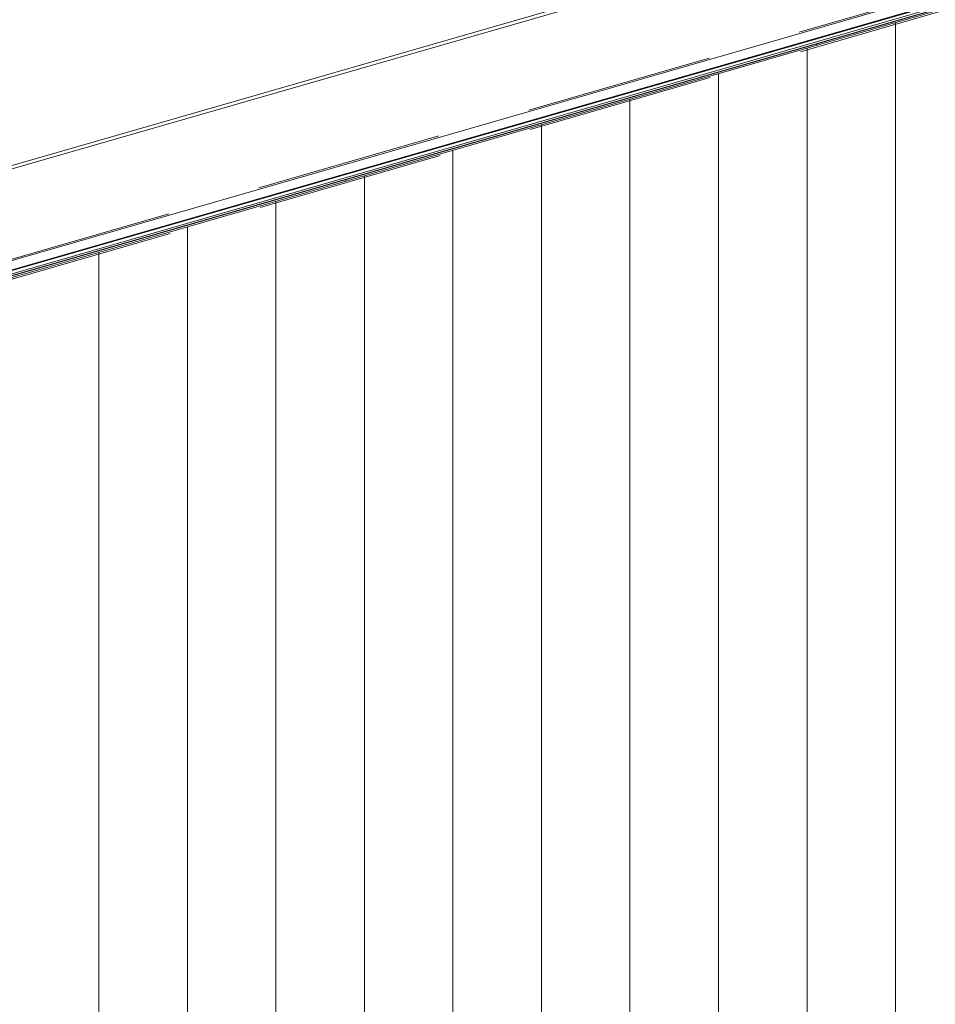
# Model space of a CAD drawing. Header units: millimetres. Extents: x -65 to 293624, y -1905 to 31061.
# Tile 69 of 256: x 40361 to 41396, y 18570 to 19682. Entities that reach past the tile are written whole.
import ezdxf

# ---------------------------------------------------------------- set-up
doc = ezdxf.new("R2010")
doc.units = ezdxf.units.MM
doc.header["$MEASUREMENT"] = 0
doc.linetypes.add('Hidden Line', pattern=[317.5, 211.666667, -105.833333])
for name, color, linetype in [('00 2D joon.AR', 7, 'Continuous'), ('1247 Fassaadi valgusti.AR', 7, 'Continuous'), ('1263 Katuse alusserv.AR', 7, 'Continuous'), ('1264 Katusevarustus.AR', 7, 'Continuous')]:
    doc.layers.add(name, color=color, linetype=linetype)

# ---------------------------------------------------------------- blocks, each defined once
blk = doc.blocks.new('*X255', base_point=(-38239, 12361.4))
at = {"layer": '1263 Katuse alusserv.AR', "color": 7, "linetype": 'Continuous', "lineweight": 13}
for p, q in [((41261.2, 19654.8), (41261.6, 19653.3)), ((40729.2, 19501.6), (40729.6, 19499.9))]:
    blk.add_line(p, q, dxfattribs=at)
blk = doc.blocks.new('*X256', base_point=(-38239, 12361.4))
at = {"layer": '1263 Katuse alusserv.AR', "color": 7, "linetype": 'Continuous', "lineweight": 13}
for p, q in [((41261.2, 19654.8), (41261.6, 19653.3)), ((40729.2, 19501.6), (40729.6, 19499.9))]:
    blk.add_line(p, q, dxfattribs=at)
blk = doc.blocks.new('*X261', base_point=(-38239, 12361.4))
at = {"layer": '1263 Katuse alusserv.AR', "color": 7, "linetype": 'Continuous', "lineweight": 13}
for p, q in [((41350.6, 19679), (41350.6, 19678.9)), ((41350.6, 19679), (41350.6, 19678.9)), ((41350.6, 19678.9), (41350.6, 19614.9)), ((41350.6, 19678.9), (41350.6, 19614.9)), ((41250.6, 19650.1), (41250.6, 19614.9)), ((41250.6, 19650.1), (41250.6, 19614.9)), ((41150.6, 19621.3), (41150.6, 19614.9)), ((41150.6, 19621.3), (41150.6, 19614.9)), ((41150.6, 19614.9), (41150.6, 19551)), ((41150.6, 19614.9), (41150.6, 19551)), ((41250.6, 19614.9), (41250.6, 19551)), ((41250.6, 19614.9), (41250.6, 19551)), ((41350.6, 19614.9), (41350.6, 19551)), ((41350.6, 19614.9), (41350.6, 19551)), ((41050.6, 19592.5), (41050.6, 19551)), ((41050.6, 19592.5), (41050.6, 19551)), ((40950.6, 19563.6), (40950.6, 19551)), ((40950.6, 19563.6), (40950.6, 19551)), ((40950.6, 19551), (40950.6, 19487.1)), ((40950.6, 19551), (40950.6, 19487.1)), ((41050.6, 19551), (41050.6, 19487.1)), ((41050.6, 19551), (41050.6, 19487.1)), ((41150.6, 19551), (41150.6, 19487.1)), ((41150.6, 19551), (41150.6, 19487.1)), ((41250.6, 19551), (41250.6, 19487.1)), ((41250.6, 19551), (41250.6, 19487.1)), ((41350.6, 19551), (41350.6, 19487.1)), ((41350.6, 19551), (41350.6, 19487.1)), ((40850.6, 19534.8), (40850.6, 19487.1)), ((40850.6, 19534.8), (40850.6, 19487.1)), ((40750.6, 19505.9), (40750.6, 19487.1)), ((40750.6, 19505.9), (40750.6, 19487.1)), ((40750.6, 19487.1), (40750.6, 19423.2)), ((40750.6, 19487.1), (40750.6, 19423.2)), ((40850.6, 19487.1), (40850.6, 19423.2)), ((40850.6, 19487.1), (40850.6, 19423.2)), ((40950.6, 19487.1), (40950.6, 19423.2)), ((40950.6, 19487.1), (40950.6, 19423.2)), ((41050.6, 19487.1), (41050.6, 19423.2)), ((41050.6, 19487.1), (41050.6, 19423.2)), ((41150.6, 19487.1), (41150.6, 19423.2)), ((41150.6, 19487.1), (41150.6, 19423.2)), ((41250.6, 19487.1), (41250.6, 19423.2)), ((41250.6, 19487.1), (41250.6, 19423.2)), ((41350.6, 19487.1), (41350.6, 19423.2)), ((41350.6, 19487.1), (41350.6, 19423.2)), ((40650.6, 19477.1), (40650.6, 19423.2)), ((40650.6, 19477.1), (40650.6, 19423.2)), ((40550.6, 19448.3), (40550.6, 19423.2)), ((40550.6, 19448.3), (40550.6, 19423.2)), ((40450.6, 19419.4), (40450.6, 19359.3)), ((40450.6, 19419.4), (40450.6, 19359.3)), ((40550.6, 19423.2), (40550.6, 19359.3)), ((40550.6, 19423.2), (40550.6, 19359.3)), ((40650.6, 19423.2), (40650.6, 19359.3)), ((40650.6, 19423.2), (40650.6, 19359.3)), ((40750.6, 19423.2), (40750.6, 19359.3)), ((40750.6, 19423.2), (40750.6, 19359.3)), ((40850.6, 19423.2), (40850.6, 19359.3)), ((40850.6, 19423.2), (40850.6, 19359.3)), ((40950.6, 19423.2), (40950.6, 19359.3)), ((40950.6, 19423.2), (40950.6, 19359.3)), ((41050.6, 19423.2), (41050.6, 19359.3)), ((41050.6, 19423.2), (41050.6, 19359.3)), ((41150.6, 19423.2), (41150.6, 19359.3)), ((41150.6, 19423.2), (41150.6, 19359.3)), ((41250.6, 19423.2), (41250.6, 19359.3)), ((41250.6, 19423.2), (41250.6, 19359.3)), ((41350.6, 19423.2), (41350.6, 19359.3)), ((41350.6, 19423.2), (41350.6, 19359.3)), ((40450.6, 19359.3), (40450.6, 19295.4)), ((40450.6, 19359.3), (40450.6, 19295.4)), ((40550.6, 19359.3), (40550.6, 19295.4)), ((40550.6, 19359.3), (40550.6, 19295.4)), ((40650.6, 19359.3), (40650.6, 19295.4)), ((40650.6, 19359.3), (40650.6, 19295.4)), ((40750.6, 19359.3), (40750.6, 19295.4)), ((40750.6, 19359.3), (40750.6, 19295.4)), ((40850.6, 19359.3), (40850.6, 19295.4)), ((40850.6, 19359.3), (40850.6, 19295.4)), ((40950.6, 19359.3), (40950.6, 19295.4)), ((40950.6, 19359.3), (40950.6, 19295.4)), ((41050.6, 19359.3), (41050.6, 19295.4)), ((41050.6, 19359.3), (41050.6, 19295.4)), ((41150.6, 19359.3), (41150.6, 19295.4)), ((41150.6, 19359.3), (41150.6, 19295.4)), ((41250.6, 19359.3), (41250.6, 19295.4)), ((41250.6, 19359.3), (41250.6, 19295.4)), ((41350.6, 19359.3), (41350.6, 19295.4)), ((41350.6, 19359.3), (41350.6, 19295.4)), ((40450.6, 19295.4), (40450.6, 19231.4)), ((40450.6, 19295.4), (40450.6, 19231.4)), ((40550.6, 19295.4), (40550.6, 19231.4)), ((40550.6, 19295.4), (40550.6, 19231.4)), ((40650.6, 19295.4), (40650.6, 19231.4)), ((40650.6, 19295.4), (40650.6, 19231.4)), ((40750.6, 19295.4), (40750.6, 19231.4)), ((40750.6, 19295.4), (40750.6, 19231.4)), ((40850.6, 19295.4), (40850.6, 19231.4)), ((40850.6, 19295.4), (40850.6, 19231.4)), ((40950.6, 19295.4), (40950.6, 19231.4)), ((40950.6, 19295.4), (40950.6, 19231.4)), ((41050.6, 19295.4), (41050.6, 19231.4)), ((41050.6, 19295.4), (41050.6, 19231.4)), ((41150.6, 19295.4), (41150.6, 19231.4)), ((41150.6, 19295.4), (41150.6, 19231.4)), ((41250.6, 19295.4), (41250.6, 19231.4)), ((41250.6, 19295.4), (41250.6, 19231.4)), ((41350.6, 19295.4), (41350.6, 19231.4)), ((41350.6, 19295.4), (41350.6, 19231.4)), ((40450.6, 19231.4), (40450.6, 19167.5)), ((40450.6, 19231.4), (40450.6, 19167.5)), ((40550.6, 19231.4), (40550.6, 19167.5)), ((40550.6, 19231.4), (40550.6, 19167.5)), ((40650.6, 19231.4), (40650.6, 19167.5)), ((40650.6, 19231.4), (40650.6, 19167.5)), ((40750.6, 19231.4), (40750.6, 19167.5)), ((40750.6, 19231.4), (40750.6, 19167.5)), ((40850.6, 19231.4), (40850.6, 19167.5)), ((40850.6, 19231.4), (40850.6, 19167.5)), ((40950.6, 19231.4), (40950.6, 19167.5)), ((40950.6, 19231.4), (40950.6, 19167.5)), ((41050.6, 19231.4), (41050.6, 19167.5)), ((41050.6, 19231.4), (41050.6, 19167.5)), ((41150.6, 19231.4), (41150.6, 19167.5)), ((41150.6, 19231.4), (41150.6, 19167.5)), ((41250.6, 19231.4), (41250.6, 19167.5)), ((41250.6, 19231.4), (41250.6, 19167.5)), ((41350.6, 19231.4), (41350.6, 19167.5)), ((41350.6, 19231.4), (41350.6, 19167.5)), ((40450.6, 19167.5), (40450.6, 19103.6)), ((40450.6, 19167.5), (40450.6, 19103.6)), ((40550.6, 19167.5), (40550.6, 19103.6)), ((40550.6, 19167.5), (40550.6, 19103.6)), ((40650.6, 19167.5), (40650.6, 19103.6)), ((40650.6, 19167.5), (40650.6, 19103.6)), ((40750.6, 19167.5), (40750.6, 19103.6)), ((40750.6, 19167.5), (40750.6, 19103.6)), ((40850.6, 19167.5), (40850.6, 19103.6)), ((40850.6, 19167.5), (40850.6, 19103.6)), ((40950.6, 19167.5), (40950.6, 19103.6)), ((40950.6, 19167.5), (40950.6, 19103.6)), ((41050.6, 19167.5), (41050.6, 19103.6)), ((41050.6, 19167.5), (41050.6, 19103.6)), ((41150.6, 19167.5), (41150.6, 19103.6)), ((41150.6, 19167.5), (41150.6, 19103.6)), ((41250.6, 19167.5), (41250.6, 19103.6)), ((41250.6, 19167.5), (41250.6, 19103.6)), ((41350.6, 19167.5), (41350.6, 19103.6)), ((41350.6, 19167.5), (41350.6, 19103.6)), ((40450.6, 19103.6), (40450.6, 19039.7)), ((40450.6, 19103.6), (40450.6, 19039.7)), ((40550.6, 19103.6), (40550.6, 19039.7)), ((40550.6, 19103.6), (40550.6, 19039.7)), ((40650.6, 19103.6), (40650.6, 19039.7)), ((40650.6, 19103.6), (40650.6, 19039.7)), ((40750.6, 19103.6), (40750.6, 19039.7)), ((40750.6, 19103.6), (40750.6, 19039.7)), ((40850.6, 19103.6), (40850.6, 19039.7)), ((40850.6, 19103.6), (40850.6, 19039.7)), ((40950.6, 19103.6), (40950.6, 19039.7)), ((40950.6, 19103.6), (40950.6, 19039.7)), ((41050.6, 19103.6), (41050.6, 19039.7)), ((41050.6, 19103.6), (41050.6, 19039.7)), ((41150.6, 19103.6), (41150.6, 19039.7)), ((41150.6, 19103.6), (41150.6, 19039.7)), ((41250.6, 19103.6), (41250.6, 19039.7)), ((41250.6, 19103.6), (41250.6, 19039.7)), ((41350.6, 19103.6), (41350.6, 19039.7)), ((41350.6, 19103.6), (41350.6, 19039.7)), ((40450.6, 19039.7), (40450.6, 18975.8)), ((40450.6, 19039.7), (40450.6, 18975.8)), ((40550.6, 19039.7), (40550.6, 18975.8)), ((40550.6, 19039.7), (40550.6, 18975.8)), ((40650.6, 19039.7), (40650.6, 18975.8)), ((40650.6, 19039.7), (40650.6, 18975.8)), ((40750.6, 19039.7), (40750.6, 18975.8)), ((40750.6, 19039.7), (40750.6, 18975.8)), ((40850.6, 19039.7), (40850.6, 18975.8)), ((40850.6, 19039.7), (40850.6, 18975.8)), ((40950.6, 19039.7), (40950.6, 18975.8)), ((40950.6, 19039.7), (40950.6, 18975.8)), ((41050.6, 19039.7), (41050.6, 18975.8)), ((41050.6, 19039.7), (41050.6, 18975.8)), ((41150.6, 19039.7), (41150.6, 18975.8)), ((41150.6, 19039.7), (41150.6, 18975.8)), ((41250.6, 19039.7), (41250.6, 18975.8)), ((41250.6, 19039.7), (41250.6, 18975.8)), ((41350.6, 19039.7), (41350.6, 18975.8)), ((41350.6, 19039.7), (41350.6, 18975.8)), ((40450.6, 18975.8), (40450.6, 18911.9)), ((40450.6, 18975.8), (40450.6, 18911.9)), ((40550.6, 18975.8), (40550.6, 18911.9)), ((40550.6, 18975.8), (40550.6, 18911.9)), ((40650.6, 18975.8), (40650.6, 18911.9)), ((40650.6, 18975.8), (40650.6, 18911.9)), ((40750.6, 18975.8), (40750.6, 18911.9)), ((40750.6, 18975.8), (40750.6, 18911.9)), ((40850.6, 18975.8), (40850.6, 18911.9)), ((40850.6, 18975.8), (40850.6, 18911.9)), ((40950.6, 18975.8), (40950.6, 18911.9)), ((40950.6, 18975.8), (40950.6, 18911.9)), ((41050.6, 18975.8), (41050.6, 18911.9)), ((41050.6, 18975.8), (41050.6, 18911.9)), ((41150.6, 18975.8), (41150.6, 18911.9)), ((41150.6, 18975.8), (41150.6, 18911.9)), ((41250.6, 18975.8), (41250.6, 18911.9)), ((41250.6, 18975.8), (41250.6, 18911.9)), ((41350.6, 18975.8), (41350.6, 18911.9)), ((41350.6, 18975.8), (41350.6, 18911.9)), ((40450.6, 18911.9), (40450.6, 18847.9)), ((40450.6, 18911.9), (40450.6, 18847.9)), ((40550.6, 18911.9), (40550.6, 18847.9)), ((40550.6, 18911.9), (40550.6, 18847.9)), ((40650.6, 18911.9), (40650.6, 18847.9)), ((40650.6, 18911.9), (40650.6, 18847.9)), ((40750.6, 18911.9), (40750.6, 18847.9)), ((40750.6, 18911.9), (40750.6, 18847.9)), ((40850.6, 18911.9), (40850.6, 18847.9)), ((40850.6, 18911.9), (40850.6, 18847.9)), ((40950.6, 18911.9), (40950.6, 18847.9)), ((40950.6, 18911.9), (40950.6, 18847.9)), ((41050.6, 18911.9), (41050.6, 18847.9)), ((41050.6, 18911.9), (41050.6, 18847.9)), ((41150.6, 18911.9), (41150.6, 18847.9)), ((41150.6, 18911.9), (41150.6, 18847.9)), ((41250.6, 18911.9), (41250.6, 18847.9)), ((41250.6, 18911.9), (41250.6, 18847.9)), ((41350.6, 18911.9), (41350.6, 18847.9)), ((41350.6, 18911.9), (41350.6, 18847.9)), ((40450.6, 18847.9), (40450.6, 18784)), ((40450.6, 18847.9), (40450.6, 18784)), ((40550.6, 18847.9), (40550.6, 18784)), ((40550.6, 18847.9), (40550.6, 18784)), ((40650.6, 18847.9), (40650.6, 18784)), ((40650.6, 18847.9), (40650.6, 18784)), ((40750.6, 18847.9), (40750.6, 18784)), ((40750.6, 18847.9), (40750.6, 18784)), ((40850.6, 18847.9), (40850.6, 18784)), ((40850.6, 18847.9), (40850.6, 18784)), ((40950.6, 18847.9), (40950.6, 18784)), ((40950.6, 18847.9), (40950.6, 18784)), ((41050.6, 18847.9), (41050.6, 18784)), ((41050.6, 18847.9), (41050.6, 18784)), ((41150.6, 18847.9), (41150.6, 18784)), ((41150.6, 18847.9), (41150.6, 18784)), ((41250.6, 18847.9), (41250.6, 18784)), ((41250.6, 18847.9), (41250.6, 18784)), ((41350.6, 18847.9), (41350.6, 18784)), ((41350.6, 18847.9), (41350.6, 18784)), ((40450.6, 18784), (40450.6, 18720.1)), ((40450.6, 18784), (40450.6, 18720.1)), ((40550.6, 18784), (40550.6, 18720.1)), ((40550.6, 18784), (40550.6, 18720.1)), ((40650.6, 18784), (40650.6, 18720.1)), ((40650.6, 18784), (40650.6, 18720.1)), ((40750.6, 18784), (40750.6, 18720.1)), ((40750.6, 18784), (40750.6, 18720.1)), ((40850.6, 18784), (40850.6, 18720.1)), ((40850.6, 18784), (40850.6, 18720.1)), ((40950.6, 18784), (40950.6, 18720.1)), ((40950.6, 18784), (40950.6, 18720.1)), ((41050.6, 18784), (41050.6, 18720.1)), ((41050.6, 18784), (41050.6, 18720.1)), ((41150.6, 18784), (41150.6, 18720.1)), ((41150.6, 18784), (41150.6, 18720.1)), ((41250.6, 18784), (41250.6, 18720.1)), ((41250.6, 18784), (41250.6, 18720.1)), ((41350.6, 18784), (41350.6, 18720.1)), ((41350.6, 18784), (41350.6, 18720.1)), ((40450.6, 18720.1), (40450.6, 18656.2)), ((40450.6, 18720.1), (40450.6, 18656.2)), ((40550.6, 18720.1), (40550.6, 18656.2)), ((40550.6, 18720.1), (40550.6, 18656.2)), ((40650.6, 18720.1), (40650.6, 18656.2)), ((40650.6, 18720.1), (40650.6, 18656.2)), ((40750.6, 18720.1), (40750.6, 18656.2)), ((40750.6, 18720.1), (40750.6, 18656.2)), ((40850.6, 18720.1), (40850.6, 18656.2)), ((40850.6, 18720.1), (40850.6, 18656.2)), ((40950.6, 18720.1), (40950.6, 18656.2)), ((40950.6, 18720.1), (40950.6, 18656.2)), ((41050.6, 18720.1), (41050.6, 18656.2)), ((41050.6, 18720.1), (41050.6, 18656.2)), ((41150.6, 18720.1), (41150.6, 18656.2)), ((41150.6, 18720.1), (41150.6, 18656.2)), ((41250.6, 18720.1), (41250.6, 18656.2)), ((41250.6, 18720.1), (41250.6, 18656.2)), ((41350.6, 18720.1), (41350.6, 18656.2)), ((41350.6, 18720.1), (41350.6, 18656.2)), ((40450.6, 18656.2), (40450.6, 18592.3)), ((40450.6, 18656.2), (40450.6, 18592.3)), ((40550.6, 18656.2), (40550.6, 18592.3)), ((40550.6, 18656.2), (40550.6, 18592.3)), ((40650.6, 18656.2), (40650.6, 18592.3)), ((40650.6, 18656.2), (40650.6, 18592.3)), ((40750.6, 18656.2), (40750.6, 18592.3)), ((40750.6, 18656.2), (40750.6, 18592.3)), ((40850.6, 18656.2), (40850.6, 18592.3)), ((40850.6, 18656.2), (40850.6, 18592.3)), ((40950.6, 18656.2), (40950.6, 18592.3)), ((40950.6, 18656.2), (40950.6, 18592.3)), ((41050.6, 18656.2), (41050.6, 18592.3)), ((41050.6, 18656.2), (41050.6, 18592.3)), ((41150.6, 18656.2), (41150.6, 18592.3)), ((41150.6, 18656.2), (41150.6, 18592.3)), ((41250.6, 18656.2), (41250.6, 18592.3)), ((41250.6, 18656.2), (41250.6, 18592.3)), ((41350.6, 18656.2), (41350.6, 18592.3)), ((41350.6, 18656.2), (41350.6, 18592.3)), ((40450.6, 18592.3), (40450.6, 18528.4)), ((40450.6, 18592.3), (40450.6, 18528.4)), ((40550.6, 18592.3), (40550.6, 18528.4)), ((40550.6, 18592.3), (40550.6, 18528.4)), ((40650.6, 18592.3), (40650.6, 18528.4)), ((40650.6, 18592.3), (40650.6, 18528.4)), ((40750.6, 18592.3), (40750.6, 18528.4)), ((40750.6, 18592.3), (40750.6, 18528.4)), ((40850.6, 18592.3), (40850.6, 18528.4)), ((40850.6, 18592.3), (40850.6, 18528.4)), ((40950.6, 18592.3), (40950.6, 18528.4)), ((40950.6, 18592.3), (40950.6, 18528.4)), ((41050.6, 18592.3), (41050.6, 18528.4)), ((41050.6, 18592.3), (41050.6, 18528.4)), ((41150.6, 18592.3), (41150.6, 18528.4)), ((41150.6, 18592.3), (41150.6, 18528.4)), ((41250.6, 18592.3), (41250.6, 18528.4)), ((41250.6, 18592.3), (41250.6, 18528.4)), ((41350.6, 18592.3), (41350.6, 18528.4)), ((41350.6, 18592.3), (41350.6, 18528.4))]:
    blk.add_line(p, q, dxfattribs=at)
blk = doc.blocks.new('*X262', base_point=(-38239, 12361.4))
at = {"layer": '1263 Katuse alusserv.AR', "color": 7, "linetype": 'Continuous', "lineweight": 13}
for p, q in [((41350.6, 19679), (41350.6, 19678.9)), ((41350.6, 19679), (41350.6, 19678.9)), ((41350.6, 19678.9), (41350.6, 19614.9)), ((41350.6, 19678.9), (41350.6, 19614.9)), ((41250.6, 19650.1), (41250.6, 19614.9)), ((41250.6, 19650.1), (41250.6, 19614.9)), ((41150.6, 19621.3), (41150.6, 19614.9)), ((41150.6, 19621.3), (41150.6, 19614.9)), ((41150.6, 19614.9), (41150.6, 19551)), ((41150.6, 19614.9), (41150.6, 19551)), ((41250.6, 19614.9), (41250.6, 19551)), ((41250.6, 19614.9), (41250.6, 19551)), ((41350.6, 19614.9), (41350.6, 19551)), ((41350.6, 19614.9), (41350.6, 19551)), ((41050.6, 19592.5), (41050.6, 19551)), ((41050.6, 19592.5), (41050.6, 19551)), ((40950.6, 19563.6), (40950.6, 19551)), ((40950.6, 19563.6), (40950.6, 19551)), ((40950.6, 19551), (40950.6, 19487.1)), ((40950.6, 19551), (40950.6, 19487.1)), ((41050.6, 19551), (41050.6, 19487.1)), ((41050.6, 19551), (41050.6, 19487.1)), ((41150.6, 19551), (41150.6, 19487.1)), ((41150.6, 19551), (41150.6, 19487.1)), ((41250.6, 19551), (41250.6, 19487.1)), ((41250.6, 19551), (41250.6, 19487.1)), ((41350.6, 19551), (41350.6, 19487.1)), ((41350.6, 19551), (41350.6, 19487.1)), ((40850.6, 19534.8), (40850.6, 19487.1)), ((40850.6, 19534.8), (40850.6, 19487.1)), ((40750.6, 19505.9), (40750.6, 19487.1)), ((40750.6, 19505.9), (40750.6, 19487.1)), ((40750.6, 19487.1), (40750.6, 19423.2)), ((40750.6, 19487.1), (40750.6, 19423.2)), ((40850.6, 19487.1), (40850.6, 19423.2)), ((40850.6, 19487.1), (40850.6, 19423.2)), ((40950.6, 19487.1), (40950.6, 19423.2)), ((40950.6, 19487.1), (40950.6, 19423.2)), ((41050.6, 19487.1), (41050.6, 19423.2)), ((41050.6, 19487.1), (41050.6, 19423.2)), ((41150.6, 19487.1), (41150.6, 19423.2)), ((41150.6, 19487.1), (41150.6, 19423.2)), ((41250.6, 19487.1), (41250.6, 19423.2)), ((41250.6, 19487.1), (41250.6, 19423.2)), ((41350.6, 19487.1), (41350.6, 19423.2)), ((41350.6, 19487.1), (41350.6, 19423.2)), ((40650.6, 19477.1), (40650.6, 19423.2)), ((40650.6, 19477.1), (40650.6, 19423.2)), ((40550.6, 19448.3), (40550.6, 19423.2)), ((40550.6, 19448.3), (40550.6, 19423.2)), ((40450.6, 19419.4), (40450.6, 19359.3)), ((40450.6, 19419.4), (40450.6, 19359.3)), ((40550.6, 19423.2), (40550.6, 19359.3)), ((40550.6, 19423.2), (40550.6, 19359.3)), ((40650.6, 19423.2), (40650.6, 19359.3)), ((40650.6, 19423.2), (40650.6, 19359.3)), ((40750.6, 19423.2), (40750.6, 19359.3)), ((40750.6, 19423.2), (40750.6, 19359.3)), ((40850.6, 19423.2), (40850.6, 19359.3)), ((40850.6, 19423.2), (40850.6, 19359.3)), ((40950.6, 19423.2), (40950.6, 19359.3)), ((40950.6, 19423.2), (40950.6, 19359.3)), ((41050.6, 19423.2), (41050.6, 19359.3)), ((41050.6, 19423.2), (41050.6, 19359.3)), ((41150.6, 19423.2), (41150.6, 19359.3)), ((41150.6, 19423.2), (41150.6, 19359.3)), ((41250.6, 19423.2), (41250.6, 19359.3)), ((41250.6, 19423.2), (41250.6, 19359.3)), ((41350.6, 19423.2), (41350.6, 19359.3)), ((41350.6, 19423.2), (41350.6, 19359.3)), ((40450.6, 19359.3), (40450.6, 19295.4)), ((40450.6, 19359.3), (40450.6, 19295.4)), ((40550.6, 19359.3), (40550.6, 19295.4)), ((40550.6, 19359.3), (40550.6, 19295.4)), ((40650.6, 19359.3), (40650.6, 19295.4)), ((40650.6, 19359.3), (40650.6, 19295.4)), ((40750.6, 19359.3), (40750.6, 19295.4)), ((40750.6, 19359.3), (40750.6, 19295.4)), ((40850.6, 19359.3), (40850.6, 19295.4)), ((40850.6, 19359.3), (40850.6, 19295.4)), ((40950.6, 19359.3), (40950.6, 19295.4)), ((40950.6, 19359.3), (40950.6, 19295.4)), ((41050.6, 19359.3), (41050.6, 19295.4)), ((41050.6, 19359.3), (41050.6, 19295.4)), ((41150.6, 19359.3), (41150.6, 19295.4)), ((41150.6, 19359.3), (41150.6, 19295.4)), ((41250.6, 19359.3), (41250.6, 19295.4)), ((41250.6, 19359.3), (41250.6, 19295.4)), ((41350.6, 19359.3), (41350.6, 19295.4)), ((41350.6, 19359.3), (41350.6, 19295.4)), ((40450.6, 19295.4), (40450.6, 19231.4)), ((40450.6, 19295.4), (40450.6, 19231.4)), ((40550.6, 19295.4), (40550.6, 19231.4)), ((40550.6, 19295.4), (40550.6, 19231.4)), ((40650.6, 19295.4), (40650.6, 19231.4)), ((40650.6, 19295.4), (40650.6, 19231.4)), ((40750.6, 19295.4), (40750.6, 19231.4)), ((40750.6, 19295.4), (40750.6, 19231.4)), ((40850.6, 19295.4), (40850.6, 19231.4)), ((40850.6, 19295.4), (40850.6, 19231.4)), ((40950.6, 19295.4), (40950.6, 19231.4)), ((40950.6, 19295.4), (40950.6, 19231.4)), ((41050.6, 19295.4), (41050.6, 19231.4)), ((41050.6, 19295.4), (41050.6, 19231.4)), ((41150.6, 19295.4), (41150.6, 19231.4)), ((41150.6, 19295.4), (41150.6, 19231.4)), ((41250.6, 19295.4), (41250.6, 19231.4)), ((41250.6, 19295.4), (41250.6, 19231.4)), ((41350.6, 19295.4), (41350.6, 19231.4)), ((41350.6, 19295.4), (41350.6, 19231.4)), ((40450.6, 19231.4), (40450.6, 19167.5)), ((40450.6, 19231.4), (40450.6, 19167.5)), ((40550.6, 19231.4), (40550.6, 19167.5)), ((40550.6, 19231.4), (40550.6, 19167.5)), ((40650.6, 19231.4), (40650.6, 19167.5)), ((40650.6, 19231.4), (40650.6, 19167.5)), ((40750.6, 19231.4), (40750.6, 19167.5)), ((40750.6, 19231.4), (40750.6, 19167.5)), ((40850.6, 19231.4), (40850.6, 19167.5)), ((40850.6, 19231.4), (40850.6, 19167.5)), ((40950.6, 19231.4), (40950.6, 19167.5)), ((40950.6, 19231.4), (40950.6, 19167.5)), ((41050.6, 19231.4), (41050.6, 19167.5)), ((41050.6, 19231.4), (41050.6, 19167.5)), ((41150.6, 19231.4), (41150.6, 19167.5)), ((41150.6, 19231.4), (41150.6, 19167.5)), ((41250.6, 19231.4), (41250.6, 19167.5)), ((41250.6, 19231.4), (41250.6, 19167.5)), ((41350.6, 19231.4), (41350.6, 19167.5)), ((41350.6, 19231.4), (41350.6, 19167.5)), ((40450.6, 19167.5), (40450.6, 19103.6)), ((40450.6, 19167.5), (40450.6, 19103.6)), ((40550.6, 19167.5), (40550.6, 19103.6)), ((40550.6, 19167.5), (40550.6, 19103.6)), ((40650.6, 19167.5), (40650.6, 19103.6)), ((40650.6, 19167.5), (40650.6, 19103.6)), ((40750.6, 19167.5), (40750.6, 19103.6)), ((40750.6, 19167.5), (40750.6, 19103.6)), ((40850.6, 19167.5), (40850.6, 19103.6)), ((40850.6, 19167.5), (40850.6, 19103.6)), ((40950.6, 19167.5), (40950.6, 19103.6)), ((40950.6, 19167.5), (40950.6, 19103.6)), ((41050.6, 19167.5), (41050.6, 19103.6)), ((41050.6, 19167.5), (41050.6, 19103.6)), ((41150.6, 19167.5), (41150.6, 19103.6)), ((41150.6, 19167.5), (41150.6, 19103.6)), ((41250.6, 19167.5), (41250.6, 19103.6)), ((41250.6, 19167.5), (41250.6, 19103.6)), ((41350.6, 19167.5), (41350.6, 19103.6)), ((41350.6, 19167.5), (41350.6, 19103.6)), ((40450.6, 19103.6), (40450.6, 19039.7)), ((40450.6, 19103.6), (40450.6, 19039.7)), ((40550.6, 19103.6), (40550.6, 19039.7)), ((40550.6, 19103.6), (40550.6, 19039.7)), ((40650.6, 19103.6), (40650.6, 19039.7)), ((40650.6, 19103.6), (40650.6, 19039.7)), ((40750.6, 19103.6), (40750.6, 19039.7)), ((40750.6, 19103.6), (40750.6, 19039.7)), ((40850.6, 19103.6), (40850.6, 19039.7)), ((40850.6, 19103.6), (40850.6, 19039.7)), ((40950.6, 19103.6), (40950.6, 19039.7)), ((40950.6, 19103.6), (40950.6, 19039.7)), ((41050.6, 19103.6), (41050.6, 19039.7)), ((41050.6, 19103.6), (41050.6, 19039.7)), ((41150.6, 19103.6), (41150.6, 19039.7)), ((41150.6, 19103.6), (41150.6, 19039.7)), ((41250.6, 19103.6), (41250.6, 19039.7)), ((41250.6, 19103.6), (41250.6, 19039.7)), ((41350.6, 19103.6), (41350.6, 19039.7)), ((41350.6, 19103.6), (41350.6, 19039.7)), ((40450.6, 19039.7), (40450.6, 18975.8)), ((40450.6, 19039.7), (40450.6, 18975.8)), ((40550.6, 19039.7), (40550.6, 18975.8)), ((40550.6, 19039.7), (40550.6, 18975.8)), ((40650.6, 19039.7), (40650.6, 18975.8)), ((40650.6, 19039.7), (40650.6, 18975.8)), ((40750.6, 19039.7), (40750.6, 18975.8)), ((40750.6, 19039.7), (40750.6, 18975.8)), ((40850.6, 19039.7), (40850.6, 18975.8)), ((40850.6, 19039.7), (40850.6, 18975.8)), ((40950.6, 19039.7), (40950.6, 18975.8)), ((40950.6, 19039.7), (40950.6, 18975.8)), ((41050.6, 19039.7), (41050.6, 18975.8)), ((41050.6, 19039.7), (41050.6, 18975.8)), ((41150.6, 19039.7), (41150.6, 18975.8)), ((41150.6, 19039.7), (41150.6, 18975.8)), ((41250.6, 19039.7), (41250.6, 18975.8)), ((41250.6, 19039.7), (41250.6, 18975.8)), ((41350.6, 19039.7), (41350.6, 18975.8)), ((41350.6, 19039.7), (41350.6, 18975.8)), ((40450.6, 18975.8), (40450.6, 18911.9)), ((40450.6, 18975.8), (40450.6, 18911.9)), ((40550.6, 18975.8), (40550.6, 18911.9)), ((40550.6, 18975.8), (40550.6, 18911.9)), ((40650.6, 18975.8), (40650.6, 18911.9)), ((40650.6, 18975.8), (40650.6, 18911.9)), ((40750.6, 18975.8), (40750.6, 18911.9)), ((40750.6, 18975.8), (40750.6, 18911.9)), ((40850.6, 18975.8), (40850.6, 18911.9)), ((40850.6, 18975.8), (40850.6, 18911.9)), ((40950.6, 18975.8), (40950.6, 18911.9)), ((40950.6, 18975.8), (40950.6, 18911.9)), ((41050.6, 18975.8), (41050.6, 18911.9)), ((41050.6, 18975.8), (41050.6, 18911.9)), ((41150.6, 18975.8), (41150.6, 18911.9)), ((41150.6, 18975.8), (41150.6, 18911.9)), ((41250.6, 18975.8), (41250.6, 18911.9)), ((41250.6, 18975.8), (41250.6, 18911.9)), ((41350.6, 18975.8), (41350.6, 18911.9)), ((41350.6, 18975.8), (41350.6, 18911.9)), ((40450.6, 18911.9), (40450.6, 18847.9)), ((40450.6, 18911.9), (40450.6, 18847.9)), ((40550.6, 18911.9), (40550.6, 18847.9)), ((40550.6, 18911.9), (40550.6, 18847.9)), ((40650.6, 18911.9), (40650.6, 18847.9)), ((40650.6, 18911.9), (40650.6, 18847.9)), ((40750.6, 18911.9), (40750.6, 18847.9)), ((40750.6, 18911.9), (40750.6, 18847.9)), ((40850.6, 18911.9), (40850.6, 18847.9)), ((40850.6, 18911.9), (40850.6, 18847.9)), ((40950.6, 18911.9), (40950.6, 18847.9)), ((40950.6, 18911.9), (40950.6, 18847.9)), ((41050.6, 18911.9), (41050.6, 18847.9)), ((41050.6, 18911.9), (41050.6, 18847.9)), ((41150.6, 18911.9), (41150.6, 18847.9)), ((41150.6, 18911.9), (41150.6, 18847.9)), ((41250.6, 18911.9), (41250.6, 18847.9)), ((41250.6, 18911.9), (41250.6, 18847.9)), ((41350.6, 18911.9), (41350.6, 18847.9)), ((41350.6, 18911.9), (41350.6, 18847.9)), ((40450.6, 18847.9), (40450.6, 18784)), ((40450.6, 18847.9), (40450.6, 18784)), ((40550.6, 18847.9), (40550.6, 18784)), ((40550.6, 18847.9), (40550.6, 18784)), ((40650.6, 18847.9), (40650.6, 18784)), ((40650.6, 18847.9), (40650.6, 18784)), ((40750.6, 18847.9), (40750.6, 18784)), ((40750.6, 18847.9), (40750.6, 18784)), ((40850.6, 18847.9), (40850.6, 18784)), ((40850.6, 18847.9), (40850.6, 18784)), ((40950.6, 18847.9), (40950.6, 18784)), ((40950.6, 18847.9), (40950.6, 18784)), ((41050.6, 18847.9), (41050.6, 18784)), ((41050.6, 18847.9), (41050.6, 18784)), ((41150.6, 18847.9), (41150.6, 18784)), ((41150.6, 18847.9), (41150.6, 18784)), ((41250.6, 18847.9), (41250.6, 18784)), ((41250.6, 18847.9), (41250.6, 18784)), ((41350.6, 18847.9), (41350.6, 18784)), ((41350.6, 18847.9), (41350.6, 18784)), ((40450.6, 18784), (40450.6, 18720.1)), ((40450.6, 18784), (40450.6, 18720.1)), ((40550.6, 18784), (40550.6, 18720.1)), ((40550.6, 18784), (40550.6, 18720.1)), ((40650.6, 18784), (40650.6, 18720.1)), ((40650.6, 18784), (40650.6, 18720.1)), ((40750.6, 18784), (40750.6, 18720.1)), ((40750.6, 18784), (40750.6, 18720.1)), ((40850.6, 18784), (40850.6, 18720.1)), ((40850.6, 18784), (40850.6, 18720.1)), ((40950.6, 18784), (40950.6, 18720.1)), ((40950.6, 18784), (40950.6, 18720.1)), ((41050.6, 18784), (41050.6, 18720.1)), ((41050.6, 18784), (41050.6, 18720.1)), ((41150.6, 18784), (41150.6, 18720.1)), ((41150.6, 18784), (41150.6, 18720.1)), ((41250.6, 18784), (41250.6, 18720.1)), ((41250.6, 18784), (41250.6, 18720.1)), ((41350.6, 18784), (41350.6, 18720.1)), ((41350.6, 18784), (41350.6, 18720.1)), ((40450.6, 18720.1), (40450.6, 18656.2)), ((40450.6, 18720.1), (40450.6, 18656.2)), ((40550.6, 18720.1), (40550.6, 18656.2)), ((40550.6, 18720.1), (40550.6, 18656.2)), ((40650.6, 18720.1), (40650.6, 18656.2)), ((40650.6, 18720.1), (40650.6, 18656.2)), ((40750.6, 18720.1), (40750.6, 18656.2)), ((40750.6, 18720.1), (40750.6, 18656.2)), ((40850.6, 18720.1), (40850.6, 18656.2)), ((40850.6, 18720.1), (40850.6, 18656.2)), ((40950.6, 18720.1), (40950.6, 18656.2)), ((40950.6, 18720.1), (40950.6, 18656.2)), ((41050.6, 18720.1), (41050.6, 18656.2)), ((41050.6, 18720.1), (41050.6, 18656.2)), ((41150.6, 18720.1), (41150.6, 18656.2)), ((41150.6, 18720.1), (41150.6, 18656.2)), ((41250.6, 18720.1), (41250.6, 18656.2)), ((41250.6, 18720.1), (41250.6, 18656.2)), ((41350.6, 18720.1), (41350.6, 18656.2)), ((41350.6, 18720.1), (41350.6, 18656.2)), ((40450.6, 18656.2), (40450.6, 18592.3)), ((40450.6, 18656.2), (40450.6, 18592.3)), ((40550.6, 18656.2), (40550.6, 18592.3)), ((40550.6, 18656.2), (40550.6, 18592.3)), ((40650.6, 18656.2), (40650.6, 18592.3)), ((40650.6, 18656.2), (40650.6, 18592.3)), ((40750.6, 18656.2), (40750.6, 18592.3)), ((40750.6, 18656.2), (40750.6, 18592.3)), ((40850.6, 18656.2), (40850.6, 18592.3)), ((40850.6, 18656.2), (40850.6, 18592.3)), ((40950.6, 18656.2), (40950.6, 18592.3)), ((40950.6, 18656.2), (40950.6, 18592.3)), ((41050.6, 18656.2), (41050.6, 18592.3)), ((41050.6, 18656.2), (41050.6, 18592.3)), ((41150.6, 18656.2), (41150.6, 18592.3)), ((41150.6, 18656.2), (41150.6, 18592.3)), ((41250.6, 18656.2), (41250.6, 18592.3)), ((41250.6, 18656.2), (41250.6, 18592.3)), ((41350.6, 18656.2), (41350.6, 18592.3)), ((41350.6, 18656.2), (41350.6, 18592.3)), ((40450.6, 18592.3), (40450.6, 18528.4)), ((40450.6, 18592.3), (40450.6, 18528.4)), ((40550.6, 18592.3), (40550.6, 18528.4)), ((40550.6, 18592.3), (40550.6, 18528.4)), ((40650.6, 18592.3), (40650.6, 18528.4)), ((40650.6, 18592.3), (40650.6, 18528.4)), ((40750.6, 18592.3), (40750.6, 18528.4)), ((40750.6, 18592.3), (40750.6, 18528.4)), ((40850.6, 18592.3), (40850.6, 18528.4)), ((40850.6, 18592.3), (40850.6, 18528.4)), ((40950.6, 18592.3), (40950.6, 18528.4)), ((40950.6, 18592.3), (40950.6, 18528.4)), ((41050.6, 18592.3), (41050.6, 18528.4)), ((41050.6, 18592.3), (41050.6, 18528.4)), ((41150.6, 18592.3), (41150.6, 18528.4)), ((41150.6, 18592.3), (41150.6, 18528.4)), ((41250.6, 18592.3), (41250.6, 18528.4)), ((41250.6, 18592.3), (41250.6, 18528.4)), ((41350.6, 18592.3), (41350.6, 18528.4)), ((41350.6, 18592.3), (41350.6, 18528.4))]:
    blk.add_line(p, q, dxfattribs=at)
blk = doc.blocks.new('Section Element_243_2', base_point=(-38239, 12361.4))
at = {"layer": '1263 Katuse alusserv.AR', "color": 7, "linetype": 'Continuous', "lineweight": 13}
blk.add_line((43926.1, 20421.7), (28538.9, 15984.2), dxfattribs=at)
at = {"layer": '1263 Katuse alusserv.AR', "lineweight": 0}
for name in ['*X255', '*X256', '*X261', '*X262']:
    blk.add_blockref(name, (-38239, 12361.4), dxfattribs=at)
blk = doc.blocks.new('Section Element_248_2', base_point=(-38239, 12361.4))
at = {"layer": '1264 Katusevarustus.AR', "color": 7, "linetype": 'Continuous', "lineweight": 13}
for p, q in [((28395.2, 16072.7), (43896.7, 20538.8)), ((28397.7, 16069.5), (43896.7, 20534.8))]:
    blk.add_line(p, q, dxfattribs=at)
blk = doc.blocks.new('Section Element_255_2', base_point=(-38239, 12361.4))
at = {"layer": '1247 Fassaadi valgusti.AR', "color": 7, "linetype": 'Continuous', "lineweight": 13}
for p in [(40893.4, 19551.2), (42398.1, 19988.3)]:
    blk.add_line(p, (42409, 19988.3), dxfattribs=at)
blk = doc.blocks.new('Section Element_256_2', base_point=(-38239, 12361.4))
at = {"layer": '1247 Fassaadi valgusti.AR', "color": 7, "linetype": 'Continuous', "lineweight": 13}
blk.add_line((39377.9, 19114.2), (40893.4, 19551.2), dxfattribs=at)
blk = doc.blocks.new('Section Element_1030_2', base_point=(-38239, 12361.4))
at = {"layer": '1264 Katusevarustus.AR', "color": 7, "linetype": 'Continuous', "lineweight": 13}
for p, q in [((28398.2, 15966.3), (43896.7, 20431.5)), ((28468.1, 15975.6), (43904.9, 20423.1)), ((28470.6, 15976.1), (43905.9, 20423.2)), ((32245.7, 17057.4), (43926.1, 20422.6)), ((33769.8, 17502.5), (43907.9, 20423.3)), ((33789, 17502.5), (43926.1, 20423))]:
    blk.add_line(p, q, dxfattribs=at)

msp = doc.modelspace()

# ---------------------------------------------------------------- linework, layer by layer
at = {"layer": '00 2D joon.AR', "color": 41, "linetype": 'Hidden Line', "lineweight": 13, "true_color": 0xffeda8, "flags": 128}
msp.add_lwpolyline([(43885.6, 20430.4), (28538.2, 16005.9), (28544.2, 15985.2), (43891.6, 20409.6)], close=True, dxfattribs=at)

# ---------------------------------------------------------------- block references
at = {"layer": '1247 Fassaadi valgusti.AR', "lineweight": 0}
for name in ['Section Element_255_2', 'Section Element_256_2']:
    msp.add_blockref(name, (-38239, 12361.4), dxfattribs=at)
at = {"layer": '1263 Katuse alusserv.AR', "lineweight": 0}
msp.add_blockref('Section Element_243_2', (-38239, 12361.4), dxfattribs=at)
at = {"layer": '1264 Katusevarustus.AR', "lineweight": 0}
for name in ['Section Element_248_2', 'Section Element_1030_2']:
    msp.add_blockref(name, (-38239, 12361.4), dxfattribs=at)

doc.saveas('drawing.dxf')
